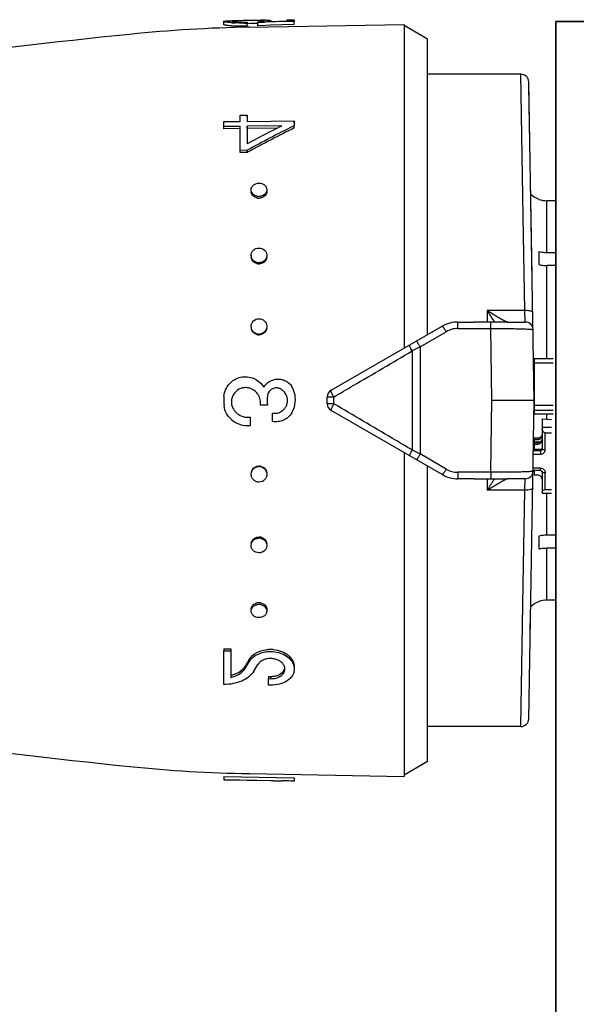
# Model space of a CAD drawing. Header units: millimetres. Extents: x -727 to 69715, y -15705 to 98123.
# Tile 183 of 256: x 40209 to 40244, y -12278 to -12215. Entities that reach past the tile are written whole.
import ezdxf

# ---------------------------------------------------------------- set-up
doc = ezdxf.new("R2010")
doc.units = ezdxf.units.MM
doc.layers.add('UT_ZAŘÍZENÍ - OT', color=3, linetype='Continuous', lineweight=35)

msp = doc.modelspace()

# ---------------------------------------------------------------- linework, layer by layer
at = {"color": 0, "linetype": 'Continuous'}
for p, q in [((40221.632, -12215.056), (40221.629, -12214.856)), ((40222.265, -12214.81), (40222.28, -12214.809)), ((40222.28, -12214.809), (40222.292, -12214.809)), ((40222.281, -12214.869), (40222.281, -12214.823)), ((40223.195, -12214.796), (40223.073, -12214.798)), ((40223.119, -12214.895), (40223.119, -12214.958)), ((40223.122, -12215.157), (40223.119, -12214.958)), ((40223.195, -12214.996), (40223.12, -12214.997)), ((40223.264, -12215.22), (40233.132, -12215.047)), ((40223.806, -12214.99), (40223.775, -12214.99)), ((40223.804, -12214.929), (40223.804, -12214.876)), ((40224.234, -12214.913), (40223.804, -12214.929)), ((40223.808, -12215.128), (40223.804, -12214.929)), ((40224.324, -12215.109), (40223.808, -12215.128)), ((40224.028, -12214.856), (40224.027, -12214.792)), ((40224.321, -12214.91), (40224.234, -12214.913)), ((40224.316, -12214.861), (40224.619, -12214.852)), ((40225.612, -12214.865), (40224.321, -12214.91)), ((40224.583, -12215.1), (40224.324, -12215.109)), ((40224.466, -12214.857), (40224.465, -12214.842)), ((40226.132, -12215.046), (40224.583, -12215.1)), ((40224.619, -12214.852), (40225.678, -12214.818)), ((40224.628, -12214.798), (40224.629, -12214.851)), ((40225.68, -12214.862), (40225.612, -12214.865)), ((40225.678, -12214.75), (40226.128, -12214.742)), ((40225.678, -12214.818), (40225.678, -12214.75)), ((40226.128, -12214.847), (40225.68, -12214.862)), ((40226.128, -12214.742), (40226.128, -12214.847)), ((40226.132, -12215.046), (40226.128, -12214.847)), ((40233.132, -12215.047), (40233.132, -12235.692)), ((40234.632, -12215.987), (40233.132, -12215.121)), ((40234.632, -12234.826), (40234.632, -12215.987)), ((40240.578, -12218.221), (40234.632, -12218.221)), ((40240.732, -12227.286), (40240.578, -12218.221)), ((40241.432, -12239.021), (40241.078, -12218.713)), ((40241.294, -12231.087), (40241.082, -12218.962)), ((40221.629, -12221.245), (40222.679, -12221.232)), ((40221.629, -12221.556), (40221.629, -12221.245)), ((40222.679, -12220.826), (40223.129, -12220.821)), ((40222.679, -12221.232), (40222.679, -12220.826)), ((40223.129, -12220.821), (40223.129, -12221.226)), ((40223.132, -12220.971), (40223.129, -12220.821)), ((40223.129, -12221.226), (40226.128, -12221.187)), ((40226.128, -12221.187), (40226.128, -12221.499)), ((40226.132, -12221.334), (40226.128, -12221.187)), ((40222.679, -12221.543), (40221.629, -12221.556)), ((40221.632, -12221.7), (40221.629, -12221.556)), ((40222.682, -12221.687), (40221.632, -12221.7)), ((40222.679, -12223.075), (40222.679, -12221.543)), ((40225.343, -12221.509), (40223.129, -12221.537)), ((40223.129, -12221.537), (40223.129, -12222.656)), ((40223.132, -12221.682), (40223.129, -12221.537)), ((40225.05, -12221.657), (40223.132, -12221.682)), ((40223.132, -12221.682), (40223.132, -12222.539)), ((40225.288, -12221.537), (40225.343, -12221.509)), ((40226.128, -12221.499), (40226.073, -12221.527)), ((40226.132, -12221.643), (40226.128, -12221.499)), ((40223.129, -12223.07), (40222.679, -12223.075)), ((40222.682, -12223.206), (40222.679, -12223.075)), ((40223.132, -12223.201), (40222.682, -12223.206)), ((40223.132, -12223.201), (40223.129, -12223.07)), ((40223.184, -12223.173), (40223.132, -12223.201)), ((40241.732, -12226.185), (40241.732, -12226.198)), ((40242.232, -12229.608), (40242.232, -12226.284)), ((40242.803, -12226.284), (40242.232, -12226.284)), ((40240.835, -12233.296), (40240.732, -12227.286)), ((40241.732, -12229.547), (40241.732, -12230.361)), ((40242.85, -12229.608), (40242.232, -12229.608)), ((40242.232, -12236.347), (40242.232, -12230.421)), ((40242.857, -12230.421), (40242.232, -12230.421)), ((40238.432, -12233.296), (40238.432, -12234.03)), ((40240.835, -12233.296), (40238.432, -12233.296)), ((40240.854, -12234.021), (40240.835, -12233.296)), ((40228.482, -12238.377), (40235.562, -12234.289)), ((40236.562, -12234.436), (40236.562, -12234.021)), ((40236.562, -12234.021), (40237.589, -12234.021)), ((40236.562, -12234.436), (40238.66, -12234.436)), ((40238.66, -12234.436), (40238.66, -12234.029)), ((40238.732, -12239.021), (40238.66, -12234.436)), ((40239.696, -12234.021), (40240.854, -12234.021)), ((40234.166, -12235.609), (40235.812, -12234.641)), ((40233.645, -12235.866), (40233.645, -12242.177)), ((40234.166, -12235.609), (40234.166, -12242.433)), ((40241.432, -12236.347), (40241.432, -12239.869)), ((40241.432, -12236.347), (40242.632, -12236.347)), ((40241.432, -12236.631), (40242.632, -12236.631)), ((40228.232, -12239.233), (40228.232, -12238.81)), ((40228.646, -12239.237), (40228.646, -12238.806)), ((40238.66, -12243.606), (40238.732, -12239.021)), ((40241.432, -12239.021), (40238.732, -12239.021)), ((40241.078, -12259.33), (40241.432, -12239.021)), ((40224.418, -12239.324), (40223.969, -12239.324)), ((40241.432, -12239.327), (40242.632, -12239.327)), ((40241.432, -12239.642), (40242.632, -12239.642)), ((40223.309, -12240.093), (40223.309, -12240.627)), ((40224.738, -12240.365), (40224.738, -12239.83)), ((40235.562, -12243.753), (40228.482, -12239.666)), ((40241.432, -12239.869), (40242.632, -12239.869)), ((40241.932, -12240.196), (40241.932, -12242.119)), ((40241.932, -12240.196), (40242.532, -12240.229)), ((40242.232, -12240.212), (40242.232, -12239.869)), ((40241.932, -12240.727), (40242.532, -12240.727)), ((40241.387, -12241.636), (40241.392, -12241.313)), ((40241.432, -12241.425), (40241.432, -12241.67)), ((40241.632, -12241.425), (40241.432, -12241.425)), ((40241.432, -12241.523), (40241.632, -12241.523)), ((40241.632, -12241.425), (40241.632, -12241.523)), ((40242.132, -12242.158), (40242.132, -12241.079)), ((40242.132, -12241.079), (40242.532, -12241.079)), ((40241.432, -12242.061), (40241.379, -12242.061)), ((40241.432, -12241.865), (40241.383, -12241.865)), ((40241.386, -12241.67), (40241.796, -12241.67)), ((40241.434, -12241.639), (40241.387, -12241.636)), ((40241.432, -12241.718), (40241.432, -12242.159)), ((40241.632, -12241.718), (40241.432, -12241.718)), ((40241.432, -12241.815), (40241.632, -12241.815)), ((40241.832, -12242.159), (40241.432, -12242.159)), ((40241.632, -12241.718), (40241.632, -12241.815)), ((40241.832, -12242.159), (40241.832, -12242.452)), ((40233.132, -12242.35), (40233.132, -12262.995)), ((40235.812, -12243.402), (40234.166, -12242.433)), ((40241.372, -12242.452), (40241.832, -12242.452)), ((40241.377, -12242.217), (40241.832, -12242.217)), ((40234.632, -12262.055), (40234.632, -12243.216)), ((40241.832, -12243.335), (40241.357, -12243.335)), ((40241.832, -12243.496), (40241.832, -12243.335)), ((40236.562, -12243.606), (40236.562, -12244.021)), ((40238.66, -12243.606), (40236.562, -12243.606)), ((40237.589, -12244.021), (40236.562, -12244.021)), ((40238.432, -12244.013), (40238.432, -12244.746)), ((40238.66, -12243.606), (40238.66, -12244.014)), ((40240.854, -12244.021), (40239.696, -12244.021)), ((40240.835, -12244.746), (40240.854, -12244.021)), ((40241.832, -12243.496), (40241.354, -12243.496)), ((40241.432, -12243.496), (40241.432, -12243.777)), ((40241.432, -12243.777), (40241.632, -12243.777)), ((40241.932, -12243.59), (40241.932, -12244.944)), ((40242.132, -12244.708), (40242.132, -12243.629)), ((40240.835, -12244.746), (40238.432, -12244.746)), ((40240.732, -12250.757), (40240.835, -12244.746)), ((40241.932, -12244.944), (40242.532, -12244.944)), ((40242.132, -12244.708), (40242.532, -12244.708)), ((40242.232, -12247.621), (40242.232, -12244.944)), ((40241.732, -12247.682), (40241.732, -12248.495)), ((40242.857, -12247.621), (40242.232, -12247.621)), ((40242.232, -12251.758), (40242.232, -12248.434)), ((40242.85, -12248.434), (40242.232, -12248.434)), ((40240.578, -12259.821), (40240.732, -12250.757)), ((40241.732, -12251.844), (40241.732, -12251.857)), ((40242.803, -12251.758), (40242.232, -12251.758)), ((40241.177, -12253.636), (40241.192, -12252.774)), ((40221.632, -12254.862), (40221.629, -12254.994)), ((40221.629, -12257.136), (40221.629, -12254.994)), ((40221.629, -12254.994), (40222.079, -12254.999)), ((40221.632, -12254.862), (40222.082, -12254.867)), ((40222.082, -12254.867), (40222.079, -12254.999)), ((40222.079, -12254.999), (40222.079, -12256.687)), ((40222.999, -12255.974), (40222.996, -12256.115)), ((40223.109, -12255.927), (40223.137, -12255.879)), ((40223.226, -12255.599), (40223.254, -12255.551)), ((40223.254, -12255.551), (40223.251, -12255.689)), ((40224.482, -12256.619), (40224.478, -12256.765)), ((40224.478, -12257.173), (40224.478, -12256.765)), ((40224.478, -12256.765), (40224.628, -12256.767)), ((40224.628, -12257.175), (40224.478, -12257.173)), ((40224.482, -12256.619), (40224.632, -12256.621)), ((40224.632, -12256.621), (40224.628, -12256.767)), ((40240.578, -12259.821), (40234.632, -12259.821)), ((40234.632, -12262.055), (40233.132, -12262.921)), ((40223.264, -12262.823), (40233.132, -12262.995)), ((40221.632, -12263.007), (40221.629, -12263.207)), ((40221.629, -12263.219), (40221.629, -12263.207)), ((40221.629, -12263.207), (40226.128, -12263.285)), ((40224.778, -12263.274), (40221.629, -12263.219)), ((40221.632, -12263.007), (40226.132, -12263.086)), ((40224.778, -12263.277), (40224.778, -12263.274)), ((40224.778, -12263.277), (40225.341, -12263.287)), ((40226.132, -12263.086), (40226.128, -12263.285)), ((40226.132, -12263.096), (40226.128, -12263.296)), ((40226.128, -12263.285), (40226.128, -12263.296))]:
    msp.add_line(p, q, dxfattribs=at)
for centre, radius, start, end in [((40222.747, -12206.38), 8.577, 265.82558, 266.62577), ((40222.748, -12206.529), 8.626, 265.85586, 266.65073), ((40222.897, -12250.544), 35.74, 91.01238, 91.21551), ((40222.82, -12205.126), 9.833, 266.63176, 267.39596), ((40222.821, -12205.258), 9.899, 266.65673, 267.41559), ((40222.425, -12216.605), 1.789, 94.25337, 94.6326), ((40222.481, -12217.374), 2.559, 93.45872, 94.22835), ((40222.902, -12202.416), 12.544, 270.2757, 270.99142), ((40222.945, -12204.867), 10.03, 270.37671, 270.99382), ((40223.356, -12208.468), 6.424, 274.00652, 274.76218), ((40223.442, -12209.51), 5.379, 274.77014, 275.5791), ((40223.878, -12220.07), 5.28, 88.37447, 89.19799), ((40224.738, -12256.899), 42.126, 90.84632, 91.00332), ((40224.453, -12237.798), 23.023, 90.56986, 90.83886), ((40224.353, -12228.002), 13.227, 90.13111, 90.55891), ((40266.72, -12713.061), 500, 95.86353, 99.2151), ((40224.835, -12305.206), 90, 91, 95.86353), ((40240.578, -12218.721), 0.5, 1.00273, 90.00005), ((40273.417, -12315.461), 105.191, 116.74897, 118.55954), ((40272.962, -12316.125), 105.923, 116.89327, 118.06457), ((40273.153, -12315.838), 105.279, 116.52799, 118.3353), ((40270.049, -12310.437), 99.533, 116.72558, 116.87901), ((40223.722, -12225.701), 0.34, 181.83857, 189.22993), ((40224.052, -12225.692), 0.33, 0.0012, 1.80344), ((40223.875, -12225.431), 0.578, 257.40046, 263.77919), ((40223.878, -12225.534), 0.583, 257.43846, 263.79562), ((40223.873, -12225.442), 0.567, 263.76903, 270.51539), ((40223.877, -12225.545), 0.572, 263.78497, 270.51556), ((40223.872, -12225.432), 0.577, 270.61415, 283.65474), ((40223.876, -12225.534), 0.582, 270.61233, 283.61615), ((40242.232, -12224.771), 1.5, 226.64917, 250.52878), ((40242.234, -12224.775), 1.509, 250.58004, 269.92942), ((40223.793, -12229.772), 0.415, 180.00363, 182.62681), ((40223.877, -12229.708), 0.529, 255.90699, 262.90203), ((40223.965, -12229.841), 0.417, 351.68515, 359.95596), ((40223.881, -12229.776), 0.533, 255.94846, 262.92018), ((40223.876, -12229.722), 0.515, 262.89641, 270.33517), ((40223.879, -12229.791), 0.519, 262.91395, 270.33539), ((40259.215, -12220.774), 24.264, 211.06983, 212.81472), ((40255.258, -12223.319), 19.559, 212.83138, 213.19135), ((40223.85, -12234.306), 0.471, 180.01487, 185.18459), ((40236.562, -12236.021), 2, 90, 120), ((40236.563, -12235.915), 1.479, 90.0293, 120.51258), ((40240.854, -12234.521), 0.5, 0.9973, 89.99995), ((40223.88, -12234.296), 0.505, 254.94557, 262.29746), ((40223.883, -12234.327), 0.509, 254.989, 262.3166), ((40223.877, -12234.313), 0.488, 262.29512, 270.14263), ((40223.881, -12234.344), 0.492, 262.31359, 270.14288), ((40341.728, -12454.982), 244.324, 116.11937, 116.25551), ((40241.333, -12237.177), 0.0994, 313.59217, 359.98031), ((40241.332, -12237.165), 0.301, 284.00989, 289.44256), ((40223.025, -12239.084), 0.878, 79.26214, 86.10486), ((40223.015, -12239.133), 0.927, 73.07928, 79.21627), ((40224.987, -12238.799), 0.576, 71.25318, 78.39725), ((40224.99, -12238.792), 0.569, 63.84048, 71.25521), ((40224.865, -12239.028), 0.836, 39.13046, 49.82845), ((40225.068, -12238.722), 1.078, 27.84061, 34.02965), ((40225.073, -12238.72), 1.073, 21.6663, 27.84286), ((40225.09, -12238.713), 1.054, 15.21143, 21.66816), ((40228.732, -12238.81), 0.5, 120, 180), ((40224.29, -12239.021), 2.661, 174.20363, 187.38301), ((40223.011, -12239.171), 0.963, 41.07571, 50.01192), ((40223.006, -12239.175), 0.97, 32.46127, 41.04427), ((40226.715, -12239.021), 2.316, 172.81682, 187.51949), ((40224.871, -12239.023), 0.828, 29.69129, 39.12926), ((40224.178, -12238.96), 1.999, 11.83461, 15.19202), ((40241.333, -12238.793), 0.3, 70.55401, 72.35353), ((40223.019, -12239.127), 0.893, 214.11402, 220.95302), ((40224.868, -12239.02), 0.831, 307.97112, 320.9467), ((40224.86, -12239.013), 0.841, 320.92395, 328.11089), ((40224.924, -12239.166), 1.23, 330.55262, 339.45926), ((40224.97, -12239.184), 1.181, 339.47291, 345.3977), ((40228.732, -12239.233), 0.5, 180, 240), ((40223.191, -12238.987), 1.644, 229.79423, 274.1007), ((40223.19, -12238.979), 1.119, 220.98571, 227.22441), ((40223.191, -12238.995), 1.104, 269.87405, 276.1358), ((40224.881, -12239.058), 0.785, 259.56156, 266.77563), ((40224.909, -12239.159), 1.247, 328.36326, 330.5708), ((40241.642, -12241.228), 0.29, 325.94596, 359.95559), ((40341.728, -12023.06), 244.324, 243.74449, 243.88063), ((40223.877, -12243.73), 0.489, 81.95126, 89.79291), ((40223.88, -12243.699), 0.493, 81.96974, 89.79318), ((40223.874, -12243.748), 0.507, 74.61727, 81.95392), ((40223.878, -12243.717), 0.51, 74.66061, 81.97306), ((40236.563, -12242.128), 1.479, 239.48743, 269.97069), ((40223.898, -12243.739), 0.481, 352.20997, 354.91531), ((40236.562, -12242.021), 2, 240, 270), ((40255.601, -12254.946), 19.968, 146.8123, 147.16491), ((40240.854, -12243.521), 0.5, 270, 359), ((40241.844, -12243.59), 0.0882, 0.03691, 8.66078), ((40259.137, -12257.219), 24.171, 147.18194, 148.9335), ((40223.875, -12248.321), 0.516, 82.18024, 89.60747), ((40223.878, -12248.253), 0.52, 82.19776, 89.60771), ((40223.873, -12248.338), 0.533, 75.22208, 82.18643), ((40223.876, -12248.27), 0.537, 75.26335, 82.20456), ((40223.874, -12252.607), 0.574, 89.52764, 102.6205), ((40223.877, -12252.505), 0.579, 90.47615, 102.57666), ((40223.877, -12252.489), 0.563, 89.46365, 90.42767), ((40223.873, -12252.602), 0.569, 82.70603, 89.43816), ((40223.876, -12252.5), 0.574, 82.72194, 89.43835), ((40223.871, -12252.617), 0.584, 76.3765, 82.71678), ((40223.875, -12252.514), 0.588, 76.41423, 82.73319), ((40242.232, -12253.271), 1.5, 109.47122, 133.35083), ((40242.234, -12253.268), 1.509, 90.07058, 109.41996), ((40223.722, -12252.341), 0.34, 170.77007, 178.16143), ((40224.052, -12252.351), 0.33, 358.19656, 359.9988), ((40224.61, -12256.845), 1.949, 89.34777, 93.68224), ((40224.609, -12256.877), 1.981, 84.74512, 89.3338), ((40222.209, -12255.489), 0.927, 321.71489, 328.50896), ((40184.579, -12232.833), 44.921, 328.78337, 329.0635), ((40185.057, -12232.787), 44.466, 328.57088, 328.85214), ((40183.705, -12231.97), 46.046, 328.85211, 329.1259), ((40182.856, -12231.802), 46.929, 329.13232, 329.40315), ((40224.119, -12256.203), 1.009, 142.68913, 149.33475), ((40224.214, -12256.276), 1.129, 136.6726, 142.69573), ((40185.324, -12232.906), 44.808, 328.5423, 329.17295), ((40222.13, -12255.427), 1.027, 315.49883, 321.71461), ((40225.07, -12256.146), 0.458, 358.60453, 6.96692), ((40221.694, -12254.817), 1.908, 281.62893, 285.76186), ((40266.72, -11764.982), 500, 260.77609, 264.13647), ((40240.578, -12259.321), 0.5, 270, 359), ((40224.835, -12172.837), 90, 264.13647, 269)]:
    msp.add_arc(centre, radius, start, end, dxfattribs=at)
at = {"color": 0, "linetype": 'Continuous', "extrusion": (0, 0, -1)}
for centre, major_axis, ratio, start_param, end_param in [((40242.132, -12240.844), (0, -0.235), 0.85043, 0, 1.570796), ((40242.132, -12244.865), (0.2, 0), 0.785695, 3.141593, 4.712389)]:
    msp.add_ellipse(centre, major_axis=major_axis, ratio=ratio, start_param=start_param, end_param=end_param, dxfattribs=at)
at = {"color": 0, "linetype": 'Continuous'}
for points, knots in [([(40221.629, -12214.856), (40221.629, -12214.853), (40221.636, -12214.847), (40221.644, -12214.844), (40221.649, -12214.843)], [0, 0, 0, 0, 0.34526, 1, 1, 1, 1]), ([(40222.123, -12214.934), (40222.053, -12214.929), (40221.955, -12214.92), (40221.834, -12214.906), (40221.763, -12214.896), (40221.707, -12214.886), (40221.666, -12214.876), (40221.642, -12214.869), (40221.629, -12214.86), (40221.629, -12214.856)], [0, 0, 0, 0, 0.415889, 0.585993, 0.728367, 0.841268, 0.923827, 0.975949, 1, 1, 1, 1]), ([(40222.125, -12215.133), (40222.055, -12215.128), (40221.957, -12215.119), (40221.836, -12215.105), (40221.766, -12215.095), (40221.71, -12215.086), (40221.669, -12215.076), (40221.646, -12215.068), (40221.632, -12215.06), (40221.632, -12215.056)], [0, 0, 0, 0, 0.416026, 0.586157, 0.728535, 0.841423, 0.923955, 0.976034, 1, 1, 1, 1]), ([(40221.649, -12214.843), (40221.653, -12214.842), (40221.672, -12214.836), (40221.693, -12214.833), (40221.709, -12214.831)], [0, 0, 0, 0, 0.194984, 1, 1, 1, 1]), ([(40221.709, -12214.831), (40221.765, -12214.824), (40221.908, -12214.818), (40222.052, -12214.814), (40222.139, -12214.812)], [0, 0, 0, 0, 0.393124, 1, 1, 1, 1]), ([(40222.172, -12214.842), (40222.171, -12214.842), (40222.171, -12214.843), (40222.171, -12214.843), (40222.171, -12214.844)], [0, 0, 0, 0, 0.519614, 1, 1, 1, 1]), ([(40222.171, -12214.844), (40222.171, -12214.846), (40222.176, -12214.849), (40222.193, -12214.855), (40222.231, -12214.863), (40222.292, -12214.871), (40222.342, -12214.875), (40222.37, -12214.878)], [0, 0, 0, 0, 0.026104, 0.078509, 0.271488, 0.580502, 1, 1, 1, 1]), ([(40222.281, -12214.823), (40222.266, -12214.824), (40222.24, -12214.826), (40222.206, -12214.831), (40222.185, -12214.835), (40222.174, -12214.839), (40222.172, -12214.842)], [0, 0, 0, 0, 0.402142, 0.703286, 0.901798, 1, 1, 1, 1]), ([(40223.073, -12214.798), (40222.933, -12214.8), (40222.684, -12214.806), (40222.436, -12214.813), (40222.327, -12214.82)], [0, 0, 0, 0, 0.5608, 1, 1, 1, 1]), ([(40222.37, -12214.878), (40222.413, -12214.881), (40222.626, -12214.895), (40222.84, -12214.898), (40223.011, -12214.897)], [0, 0, 0, 0, 0.202928, 1, 1, 1, 1]), ([(40222.962, -12214.96), (40222.911, -12214.96), (40222.714, -12214.96), (40222.518, -12214.955), (40222.373, -12214.949)], [0, 0, 0, 0, 0.261385, 1, 1, 1, 1]), ([(40223.122, -12215.157), (40223.057, -12215.158), (40222.808, -12215.16), (40222.559, -12215.156), (40222.375, -12215.147)], [0, 0, 0, 0, 0.261104, 1, 1, 1, 1]), ([(40223.773, -12214.79), (40223.729, -12214.79), (40223.536, -12214.791), (40223.343, -12214.793), (40223.195, -12214.796)], [0, 0, 0, 0, 0.228486, 1, 1, 1, 1]), ([(40223.775, -12214.99), (40223.731, -12214.99), (40223.538, -12214.991), (40223.344, -12214.993), (40223.195, -12214.996)], [0, 0, 0, 0, 0.228577, 1, 1, 1, 1]), ([(40223.952, -12214.791), (40223.938, -12214.79), (40223.878, -12214.79), (40223.819, -12214.79), (40223.773, -12214.79)], [0, 0, 0, 0, 0.229978, 1, 1, 1, 1]), ([(40223.964, -12214.863), (40224.002, -12214.859), (40224.068, -12214.852), (40224.144, -12214.841), (40224.189, -12214.832), (40224.211, -12214.826), (40224.224, -12214.822), (40224.231, -12214.816), (40224.231, -12214.814)], [0, 0, 0, 0, 0.416564, 0.727805, 0.840468, 0.923103, 0.975235, 1, 1, 1, 1]), ([(40224.138, -12214.797), (40224.13, -12214.796), (40224.093, -12214.794), (40224.056, -12214.793), (40224.027, -12214.792)], [0, 0, 0, 0, 0.216654, 1, 1, 1, 1]), ([(40224.207, -12214.804), (40224.203, -12214.803), (40224.18, -12214.8), (40224.157, -12214.798), (40224.138, -12214.797)], [0, 0, 0, 0, 0.191517, 1, 1, 1, 1]), ([(40224.231, -12214.814), (40224.231, -12214.811), (40224.221, -12214.806), (40224.213, -12214.805), (40224.207, -12214.804)], [0, 0, 0, 0, 0.306489, 1, 1, 1, 1]), ([(40224.465, -12214.842), (40224.454, -12214.843), (40224.405, -12214.851), (40224.355, -12214.857), (40224.316, -12214.861)], [0, 0, 0, 0, 0.219199, 1, 1, 1, 1]), ([(40224.323, -12214.776), (40224.337, -12214.776), (40224.389, -12214.776), (40224.441, -12214.776), (40224.479, -12214.777)], [0, 0, 0, 0, 0.28218, 1, 1, 1, 1]), ([(40224.628, -12214.798), (40224.628, -12214.803), (40224.61, -12214.811), (40224.582, -12214.82), (40224.529, -12214.831), (40224.489, -12214.838), (40224.465, -12214.842)], [0, 0, 0, 0, 0.080473, 0.272652, 0.58028, 1, 1, 1, 1]), ([(40224.479, -12214.777), (40224.489, -12214.778), (40224.522, -12214.779), (40224.556, -12214.781), (40224.578, -12214.784)], [0, 0, 0, 0, 0.312325, 1, 1, 1, 1]), ([(40224.578, -12214.784), (40224.591, -12214.785), (40224.607, -12214.787), (40224.624, -12214.792), (40224.628, -12214.796), (40224.628, -12214.798)], [0, 0, 0, 0, 0.708486, 0.898996, 1, 1, 1, 1]), ([(40223.379, -12225.601), (40223.377, -12225.545), (40223.403, -12225.429), (40223.516, -12225.285), (40223.684, -12225.192), (40223.813, -12225.169), (40223.879, -12225.168)], [0, 0, 0, 0, 0.229393, 0.470966, 0.729703, 1, 1, 1, 1]), ([(40223.879, -12225.168), (40223.942, -12225.168), (40224.067, -12225.187), (40224.232, -12225.271), (40224.346, -12225.405), (40224.377, -12225.516), (40224.378, -12225.57)], [0, 0, 0, 0, 0.270385, 0.528616, 0.769944, 1, 1, 1, 1]), ([(40223.483, -12225.847), (40223.452, -12225.813), (40223.401, -12225.736), (40223.38, -12225.646), (40223.379, -12225.601)], [0, 0, 0, 0, 0.509651, 1, 1, 1, 1]), ([(40223.751, -12226.103), (40223.661, -12226.082), (40223.493, -12226.003), (40223.4, -12225.838), (40223.386, -12225.755)], [0, 0, 0, 0, 0.524629, 1, 1, 1, 1]), ([(40224.382, -12225.692), (40224.382, -12225.784), (40224.296, -12225.981), (40224.112, -12226.076), (40224.013, -12226.1)], [0, 0, 0, 0, 0.47302, 1, 1, 1, 1]), ([(40224.378, -12225.57), (40224.38, -12225.618), (40224.361, -12225.717), (40224.308, -12225.802), (40224.274, -12225.84)], [0, 0, 0, 0, 0.488775, 1, 1, 1, 1]), ([(40223.748, -12225.995), (40223.722, -12225.989), (40223.624, -12225.96), (40223.533, -12225.903), (40223.483, -12225.847)], [0, 0, 0, 0, 0.260211, 1, 1, 1, 1]), ([(40224.274, -12225.84), (40224.258, -12225.858), (40224.183, -12225.929), (40224.085, -12225.974), (40224.009, -12225.993)], [0, 0, 0, 0, 0.24218, 1, 1, 1, 1]), ([(40223.379, -12229.772), (40223.379, -12229.711), (40223.406, -12229.587), (40223.518, -12229.431), (40223.684, -12229.329), (40223.814, -12229.304), (40223.879, -12229.304)], [0, 0, 0, 0, 0.241806, 0.488407, 0.741812, 1, 1, 1, 1]), ([(40223.879, -12229.304), (40224.001, -12229.303), (40224.195, -12229.37), (40224.344, -12229.568), (40224.375, -12229.687), (40224.378, -12229.746)], [0, 0, 0, 0, 0.507384, 0.755665, 1, 1, 1, 1]), ([(40242.232, -12229.608), (40242.19, -12229.608), (40242.022, -12229.603), (40241.854, -12229.578), (40241.732, -12229.547)], [0, 0, 0, 0, 0.252472, 1, 1, 1, 1]), ([(40223.446, -12230.005), (40223.436, -12229.989), (40223.401, -12229.922), (40223.382, -12229.847), (40223.379, -12229.791)], [0, 0, 0, 0, 0.253103, 1, 1, 1, 1]), ([(40223.751, -12230.294), (40223.66, -12230.271), (40223.487, -12230.176), (40223.4, -12229.998), (40223.386, -12229.908)], [0, 0, 0, 0, 0.510101, 1, 1, 1, 1]), ([(40223.748, -12230.221), (40223.686, -12230.206), (40223.568, -12230.153), (40223.479, -12230.058), (40223.446, -12230.005)], [0, 0, 0, 0, 0.506643, 1, 1, 1, 1]), ([(40224.34, -12229.944), (40224.31, -12230.011), (40224.218, -12230.133), (40224.081, -12230.201), (40224.009, -12230.22)], [0, 0, 0, 0, 0.492845, 1, 1, 1, 1]), ([(40224.378, -12229.901), (40224.364, -12229.992), (40224.277, -12230.171), (40224.105, -12230.268), (40224.013, -12230.292)], [0, 0, 0, 0, 0.489899, 1, 1, 1, 1]), ([(40224.378, -12229.746), (40224.38, -12229.797), (40224.371, -12229.865), (40224.347, -12229.929), (40224.34, -12229.944)], [0, 0, 0, 0, 0.747031, 1, 1, 1, 1]), ([(40241.732, -12230.361), (40241.773, -12230.371), (40241.937, -12230.406), (40242.106, -12230.421), (40242.232, -12230.421)], [0, 0, 0, 0, 0.247091, 1, 1, 1, 1]), ([(40239.553, -12233.957), (40239.47, -12233.917), (40239.293, -12233.824), (40238.916, -12233.608), (40238.627, -12233.426), (40238.432, -12233.296)], [0, 0, 0, 0, 0.213248, 0.460801, 1, 1, 1, 1]), ([(40241.335, -12233.425), (40241.335, -12233.416), (40241.325, -12233.393), (40241.292, -12233.37), (40241.246, -12233.348), (40241.156, -12233.32), (40241.017, -12233.3), (40240.898, -12233.295), (40240.835, -12233.296)], [0, 0, 0, 0, 0.054454, 0.124226, 0.220024, 0.341181, 0.645763, 1, 1, 1, 1]), ([(40223.379, -12234.306), (40223.379, -12234.18), (40223.487, -12233.916), (40223.751, -12233.811), (40223.879, -12233.81)], [0, 0, 0, 0, 0.49811, 1, 1, 1, 1]), ([(40223.879, -12233.81), (40223.999, -12233.81), (40224.25, -12233.902), (40224.366, -12234.142), (40224.377, -12234.261)], [0, 0, 0, 0, 0.501804, 1, 1, 1, 1]), ([(40239.632, -12233.993), (40239.625, -12233.99), (40239.599, -12233.979), (40239.573, -12233.967), (40239.553, -12233.957)], [0, 0, 0, 0, 0.229765, 1, 1, 1, 1]), ([(40239.663, -12234.005), (40239.66, -12234.004), (40239.65, -12234), (40239.639, -12233.996), (40239.632, -12233.993)], [0, 0, 0, 0, 0.235586, 1, 1, 1, 1]), ([(40223.751, -12234.819), (40223.669, -12234.796), (40223.512, -12234.71), (40223.422, -12234.554), (40223.4, -12234.472)], [0, 0, 0, 0, 0.50198, 1, 1, 1, 1]), ([(40223.748, -12234.784), (40223.676, -12234.764), (40223.537, -12234.693), (40223.446, -12234.565), (40223.417, -12234.496)], [0, 0, 0, 0, 0.50114, 1, 1, 1, 1]), ([(40224.361, -12234.432), (40224.338, -12234.514), (40224.249, -12234.672), (40224.092, -12234.76), (40224.009, -12234.783)], [0, 0, 0, 0, 0.49918, 1, 1, 1, 1]), ([(40224.378, -12234.406), (40224.365, -12234.5), (40224.281, -12234.687), (40224.106, -12234.792), (40224.013, -12234.818)], [0, 0, 0, 0, 0.498032, 1, 1, 1, 1]), ([(40235.812, -12234.641), (40235.792, -12234.621), (40235.76, -12234.573), (40235.727, -12234.499), (40235.688, -12234.436), (40235.649, -12234.385), (40235.618, -12234.344), (40235.594, -12234.312), (40235.578, -12234.296), (40235.566, -12234.287), (40235.562, -12234.289)], [0, 0, 0, 0, 0.198142, 0.388892, 0.560134, 0.707991, 0.828678, 0.918542, 0.975091, 1, 1, 1, 1]), ([(40238.66, -12234.029), (40238.48, -12234.031), (40238.124, -12234.03), (40237.767, -12234.021), (40237.589, -12234.021)], [0, 0, 0, 0, 0.502804, 1, 1, 1, 1]), ([(40239.696, -12234.021), (40239.616, -12234.021), (40239.271, -12234.022), (40238.925, -12234.026), (40238.66, -12234.029)], [0, 0, 0, 0, 0.230893, 1, 1, 1, 1]), ([(40238.66, -12234.436), (40238.836, -12234.436), (40239.181, -12234.435), (40239.682, -12234.438), (40240.142, -12234.444), (40240.493, -12234.451), (40240.74, -12234.459), (40240.896, -12234.465), (40241.031, -12234.471), (40241.143, -12234.478), (40241.231, -12234.486), (40241.294, -12234.493), (40241.332, -12234.501), (40241.349, -12234.506), (40241.354, -12234.511), (40241.354, -12234.513)], [0, 0, 0, 0, 0.195605, 0.383531, 0.55643, 0.707585, 0.773165, 0.831259, 0.881323, 0.92293, 0.955723, 0.979458, 0.994025, 0.997954, 1, 1, 1, 1]), ([(40239.722, -12234.021), (40239.714, -12234.021), (40239.694, -12234.016), (40239.674, -12234.01), (40239.663, -12234.005)], [0, 0, 0, 0, 0.393757, 1, 1, 1, 1]), ([(40234.166, -12235.609), (40234.137, -12235.559), (40234.094, -12235.488), (40234.037, -12235.398), (40234.001, -12235.343), (40233.97, -12235.298), (40233.946, -12235.266), (40233.93, -12235.248), (40233.921, -12235.24), (40233.917, -12235.239), (40233.916, -12235.24)], [0, 0, 0, 0, 0.387648, 0.559336, 0.708365, 0.829964, 0.920373, 0.976704, 0.992026, 1, 1, 1, 1]), ([(40228.646, -12238.806), (40229.061, -12238.561), (40230.727, -12237.581), (40232.394, -12236.601), (40233.645, -12235.866)], [0, 0, 0, 0, 0.249365, 1, 1, 1, 1]), ([(40233.645, -12235.866), (40233.619, -12235.819), (40233.583, -12235.75), (40233.54, -12235.663), (40233.515, -12235.608), (40233.496, -12235.563), (40233.484, -12235.528), (40233.478, -12235.506), (40233.479, -12235.492), (40233.482, -12235.49)], [0, 0, 0, 0, 0.389691, 0.560136, 0.707341, 0.827183, 0.916538, 0.973346, 1, 1, 1, 1]), ([(40221.643, -12238.752), (40221.657, -12238.61), (40221.732, -12238.328), (40222.038, -12237.84), (40222.689, -12237.449), (40223.446, -12237.523), (40223.93, -12237.836), (40224.116, -12238.06), (40224.188, -12238.183)], [0, 0, 0, 0, 0.125806, 0.251598, 0.500158, 0.748611, 0.874302, 1, 1, 1, 1]), ([(40224.188, -12238.183), (40224.276, -12238.031), (40224.532, -12237.768), (40224.971, -12237.639), (40225.323, -12237.671), (40225.574, -12237.762), (40225.795, -12237.911), (40225.912, -12238.046), (40225.961, -12238.119)], [0, 0, 0, 0, 0.249691, 0.498274, 0.623384, 0.748679, 0.874168, 1, 1, 1, 1]), ([(40223.085, -12238.208), (40223.001, -12238.203), (40222.831, -12238.215), (40222.514, -12238.331), (40222.259, -12238.581), (40222.137, -12238.897), (40222.11, -12239.152), (40222.157, -12239.405), (40222.233, -12239.558), (40222.28, -12239.628)], [0, 0, 0, 0, 0.124702, 0.249421, 0.497433, 0.62303, 0.748788, 0.874419, 1, 1, 1, 1]), ([(40225.103, -12238.235), (40225.027, -12238.219), (40224.864, -12238.22), (40224.643, -12238.319), (40224.479, -12238.498), (40224.427, -12238.653), (40224.417, -12238.732)], [0, 0, 0, 0, 0.248903, 0.498305, 0.748695, 1, 1, 1, 1]), ([(40228.646, -12238.806), (40228.617, -12238.754), (40228.566, -12238.659), (40228.509, -12238.531), (40228.479, -12238.442), (40228.473, -12238.396), (40228.478, -12238.38), (40228.482, -12238.377)], [0, 0, 0, 0, 0.377895, 0.69297, 0.905251, 0.965919, 1, 1, 1, 1]), ([(40223.969, -12239.324), (40223.985, -12239.209), (40223.975, -12238.972), (40223.886, -12238.752), (40223.824, -12238.654)], [0, 0, 0, 0, 0.500135, 1, 1, 1, 1]), ([(40225.574, -12239.457), (40225.613, -12239.395), (40225.674, -12239.258), (40225.707, -12239.037), (40225.682, -12238.815), (40225.627, -12238.676), (40225.591, -12238.613)], [0, 0, 0, 0, 0.249892, 0.499949, 0.75024, 1, 1, 1, 1]), ([(40226.134, -12238.55), (40226.151, -12238.627), (40226.197, -12238.936), (40226.172, -12239.256), (40226.113, -12239.482)], [0, 0, 0, 0, 0.250786, 1, 1, 1, 1]), ([(40228.646, -12238.806), (40228.618, -12238.806), (40228.563, -12238.806), (40228.485, -12238.806), (40228.414, -12238.807), (40228.353, -12238.807), (40228.309, -12238.808), (40228.28, -12238.808), (40228.264, -12238.808), (40228.251, -12238.809), (40228.241, -12238.809), (40228.236, -12238.81), (40228.232, -12238.809), (40228.232, -12238.81)], [0, 0, 0, 0, 0.203374, 0.394866, 0.56769, 0.716771, 0.837685, 0.88646, 0.926896, 0.958626, 0.981467, 0.99529, 1, 1, 1, 1]), ([(40222.13, -12240.243), (40222, -12240.133), (40221.782, -12239.862), (40221.673, -12239.532), (40221.651, -12239.363)], [0, 0, 0, 0, 0.49938, 1, 1, 1, 1]), ([(40228.646, -12239.237), (40228.618, -12239.237), (40228.563, -12239.236), (40228.485, -12239.236), (40228.414, -12239.236), (40228.353, -12239.235), (40228.309, -12239.235), (40228.28, -12239.234), (40228.264, -12239.234), (40228.251, -12239.234), (40228.241, -12239.234), (40228.236, -12239.232), (40228.232, -12239.233), (40228.232, -12239.233)], [0, 0, 0, 0, 0.203374, 0.394866, 0.56769, 0.716771, 0.837685, 0.88646, 0.926896, 0.958626, 0.981467, 0.99529, 1, 1, 1, 1]), ([(40228.646, -12239.237), (40228.617, -12239.288), (40228.566, -12239.384), (40228.509, -12239.512), (40228.479, -12239.6), (40228.473, -12239.647), (40228.478, -12239.663), (40228.482, -12239.666)], [0, 0, 0, 0, 0.377895, 0.69297, 0.905251, 0.965919, 1, 1, 1, 1]), ([(40233.645, -12242.177), (40233.227, -12241.931), (40231.561, -12240.952), (40229.894, -12239.972), (40228.646, -12239.237)], [0, 0, 0, 0, 0.250578, 1, 1, 1, 1]), ([(40222.43, -12239.8), (40222.531, -12239.894), (40222.771, -12240.046), (40223.05, -12240.099), (40223.188, -12240.099)], [0, 0, 0, 0, 0.500561, 1, 1, 1, 1]), ([(40225.971, -12239.813), (40225.908, -12239.914), (40225.753, -12240.1), (40225.448, -12240.297), (40225.098, -12240.393), (40224.856, -12240.387), (40224.738, -12240.365)], [0, 0, 0, 0, 0.249964, 0.499879, 0.749906, 1, 1, 1, 1]), ([(40224.837, -12239.842), (40224.933, -12239.848), (40225.128, -12239.824), (40225.303, -12239.734), (40225.379, -12239.675)], [0, 0, 0, 0, 0.50069, 1, 1, 1, 1]), ([(40241.932, -12241.131), (40241.932, -12241.169), (40241.917, -12241.247), (40241.85, -12241.345), (40241.75, -12241.41), (40241.671, -12241.425), (40241.632, -12241.425)], [0, 0, 0, 0, 0.247784, 0.496832, 0.747734, 1, 1, 1, 1]), ([(40241.632, -12241.523), (40241.681, -12241.523), (40241.78, -12241.499), (40241.856, -12241.431), (40241.883, -12241.391)], [0, 0, 0, 0, 0.501963, 1, 1, 1, 1]), ([(40241.932, -12241.424), (40241.932, -12241.462), (40241.917, -12241.54), (40241.85, -12241.637), (40241.75, -12241.703), (40241.671, -12241.718), (40241.632, -12241.718)], [0, 0, 0, 0, 0.247784, 0.496832, 0.747734, 1, 1, 1, 1]), ([(40241.632, -12241.815), (40241.671, -12241.815), (40241.75, -12241.8), (40241.85, -12241.735), (40241.917, -12241.637), (40241.932, -12241.56), (40241.932, -12241.521)], [0, 0, 0, 0, 0.252266, 0.503168, 0.752216, 1, 1, 1, 1]), ([(40241.832, -12242.159), (40241.844, -12242.159), (40241.868, -12242.154), (40241.899, -12242.136), (40241.922, -12242.108), (40241.93, -12242.085), (40241.931, -12242.074)], [0, 0, 0, 0, 0.251925, 0.502849, 0.751924, 1, 1, 1, 1]), ([(40241.832, -12242.217), (40241.845, -12242.217), (40241.872, -12242.212), (40241.905, -12242.19), (40241.927, -12242.158), (40241.932, -12242.132), (40241.932, -12242.119)], [0, 0, 0, 0, 0.252236, 0.503168, 0.752245, 1, 1, 1, 1]), ([(40241.832, -12242.452), (40241.871, -12242.452), (40241.95, -12242.437), (40242.05, -12242.372), (40242.117, -12242.274), (40242.132, -12242.196), (40242.132, -12242.158)], [0, 0, 0, 0, 0.252255, 0.503168, 0.752226, 1, 1, 1, 1]), ([(40241.932, -12242.119), (40241.932, -12242.122), (40241.935, -12242.127), (40241.941, -12242.131), (40241.951, -12242.136), (40241.968, -12242.142), (40241.993, -12242.147), (40242.023, -12242.152), (40242.07, -12242.157), (40242.107, -12242.158), (40242.132, -12242.158)], [0, 0, 0, 0, 0.040706, 0.069574, 0.105554, 0.199505, 0.321626, 0.468167, 0.634164, 1, 1, 1, 1]), ([(40233.645, -12242.177), (40233.619, -12242.224), (40233.583, -12242.292), (40233.54, -12242.379), (40233.515, -12242.434), (40233.496, -12242.479), (40233.484, -12242.515), (40233.478, -12242.536), (40233.479, -12242.55), (40233.482, -12242.552)], [0, 0, 0, 0, 0.389693, 0.560138, 0.707342, 0.827185, 0.916539, 0.973347, 1, 1, 1, 1]), ([(40234.166, -12242.433), (40234.137, -12242.483), (40234.094, -12242.555), (40234.037, -12242.644), (40234.001, -12242.7), (40233.97, -12242.744), (40233.946, -12242.776), (40233.93, -12242.795), (40233.921, -12242.802), (40233.917, -12242.803), (40233.916, -12242.803)], [0, 0, 0, 0, 0.387648, 0.559336, 0.708365, 0.829964, 0.920373, 0.976704, 0.992026, 1, 1, 1, 1]), ([(40223.4, -12243.57), (40223.422, -12243.488), (40223.512, -12243.333), (40223.669, -12243.246), (40223.751, -12243.224)], [0, 0, 0, 0, 0.49802, 1, 1, 1, 1]), ([(40223.417, -12243.547), (40223.446, -12243.477), (40223.537, -12243.35), (40223.676, -12243.278), (40223.748, -12243.259)], [0, 0, 0, 0, 0.49886, 1, 1, 1, 1]), ([(40224.009, -12243.259), (40224.092, -12243.282), (40224.249, -12243.371), (40224.338, -12243.528), (40224.361, -12243.611)], [0, 0, 0, 0, 0.50082, 1, 1, 1, 1]), ([(40224.013, -12243.225), (40224.106, -12243.25), (40224.281, -12243.356), (40224.365, -12243.542), (40224.378, -12243.637)], [0, 0, 0, 0, 0.501968, 1, 1, 1, 1]), ([(40235.812, -12243.402), (40235.792, -12243.422), (40235.76, -12243.47), (40235.727, -12243.544), (40235.688, -12243.607), (40235.649, -12243.658), (40235.618, -12243.699), (40235.594, -12243.73), (40235.578, -12243.747), (40235.566, -12243.755), (40235.562, -12243.753)], [0, 0, 0, 0, 0.198108, 0.388908, 0.560156, 0.708001, 0.828682, 0.918545, 0.975091, 1, 1, 1, 1]), ([(40241.832, -12243.335), (40241.871, -12243.335), (40241.95, -12243.35), (40242.05, -12243.416), (40242.117, -12243.513), (40242.132, -12243.591), (40242.132, -12243.629)], [0, 0, 0, 0, 0.252255, 0.503168, 0.752226, 1, 1, 1, 1]), ([(40223.879, -12244.232), (40223.81, -12244.232), (40223.672, -12244.202), (40223.5, -12244.081), (40223.393, -12243.9), (40223.374, -12243.761), (40223.381, -12243.694)], [0, 0, 0, 0, 0.25144, 0.501784, 0.751362, 1, 1, 1, 1]), ([(40224.374, -12243.804), (40224.366, -12243.862), (40224.328, -12243.977), (40224.215, -12244.119), (40224.058, -12244.21), (40223.938, -12244.232), (40223.879, -12244.232)], [0, 0, 0, 0, 0.249231, 0.498303, 0.748586, 1, 1, 1, 1]), ([(40237.589, -12244.021), (40237.767, -12244.021), (40238.124, -12244.013), (40238.48, -12244.012), (40238.66, -12244.014)], [0, 0, 0, 0, 0.497196, 1, 1, 1, 1]), ([(40241.354, -12243.53), (40241.354, -12243.532), (40241.349, -12243.536), (40241.332, -12243.542), (40241.294, -12243.549), (40241.231, -12243.557), (40241.143, -12243.564), (40241.031, -12243.571), (40240.896, -12243.578), (40240.74, -12243.584), (40240.493, -12243.591), (40240.142, -12243.598), (40239.682, -12243.604), (40239.181, -12243.607), (40238.836, -12243.607), (40238.66, -12243.606)], [0, 0, 0, 0, 0.002046, 0.005975, 0.020542, 0.044277, 0.07707, 0.118677, 0.168741, 0.226835, 0.292415, 0.44357, 0.616469, 0.804395, 1, 1, 1, 1]), ([(40238.66, -12244.014), (40238.751, -12244.015), (40239.097, -12244.018), (40239.442, -12244.021), (40239.696, -12244.021)], [0, 0, 0, 0, 0.264643, 1, 1, 1, 1]), ([(40239.553, -12244.085), (40239.583, -12244.071), (40239.634, -12244.048), (40239.686, -12244.028), (40239.708, -12244.023)], [0, 0, 0, 0, 0.595054, 1, 1, 1, 1]), ([(40239.708, -12244.023), (40239.709, -12244.023), (40239.714, -12244.022), (40239.719, -12244.021), (40239.722, -12244.021)], [0, 0, 0, 0, 0.289793, 1, 1, 1, 1]), ([(40241.932, -12244.071), (40241.932, -12244.033), (40241.917, -12243.955), (40241.85, -12243.858), (40241.75, -12243.792), (40241.671, -12243.777), (40241.632, -12243.777)], [0, 0, 0, 0, 0.247784, 0.496832, 0.747734, 1, 1, 1, 1]), ([(40241.832, -12243.496), (40241.845, -12243.496), (40241.869, -12243.5), (40241.9, -12243.519), (40241.922, -12243.545), (40241.93, -12243.567), (40241.931, -12243.577)], [0, 0, 0, 0, 0.26767, 0.525516, 0.768461, 1, 1, 1, 1]), ([(40241.932, -12243.59), (40241.932, -12243.593), (40241.935, -12243.598), (40241.941, -12243.602), (40241.951, -12243.607), (40241.968, -12243.613), (40241.993, -12243.619), (40242.023, -12243.623), (40242.07, -12243.628), (40242.107, -12243.629), (40242.132, -12243.629)], [0, 0, 0, 0, 0.040706, 0.069574, 0.105554, 0.199505, 0.321626, 0.468167, 0.634164, 1, 1, 1, 1]), ([(40238.432, -12244.746), (40238.627, -12244.617), (40238.916, -12244.435), (40239.293, -12244.219), (40239.47, -12244.125), (40239.553, -12244.085)], [0, 0, 0, 0, 0.539199, 0.786752, 1, 1, 1, 1]), ([(40241.335, -12244.617), (40241.334, -12244.627), (40241.325, -12244.649), (40241.292, -12244.673), (40241.246, -12244.695), (40241.156, -12244.722), (40241.017, -12244.743), (40240.898, -12244.747), (40240.835, -12244.746)], [0, 0, 0, 0, 0.054452, 0.124207, 0.219995, 0.341151, 0.645741, 1, 1, 1, 1]), ([(40223.386, -12248.135), (40223.4, -12248.045), (40223.487, -12247.866), (40223.66, -12247.772), (40223.751, -12247.749)], [0, 0, 0, 0, 0.489899, 1, 1, 1, 1]), ([(40224.013, -12247.75), (40224.105, -12247.775), (40224.277, -12247.871), (40224.364, -12248.051), (40224.378, -12248.141)], [0, 0, 0, 0, 0.510101, 1, 1, 1, 1]), ([(40242.232, -12247.621), (40242.19, -12247.621), (40242.022, -12247.626), (40241.854, -12247.651), (40241.732, -12247.682)], [0, 0, 0, 0, 0.252472, 1, 1, 1, 1]), ([(40223.879, -12248.739), (40223.812, -12248.738), (40223.679, -12248.712), (40223.51, -12248.605), (40223.4, -12248.442), (40223.376, -12248.314), (40223.379, -12248.252)], [0, 0, 0, 0, 0.258416, 0.511779, 0.758272, 1, 1, 1, 1]), ([(40223.379, -12248.252), (40223.382, -12248.196), (40223.401, -12248.12), (40223.436, -12248.054), (40223.446, -12248.038)], [0, 0, 0, 0, 0.746897, 1, 1, 1, 1]), ([(40223.446, -12248.038), (40223.479, -12247.984), (40223.568, -12247.89), (40223.686, -12247.837), (40223.748, -12247.821)], [0, 0, 0, 0, 0.493357, 1, 1, 1, 1]), ([(40224.378, -12248.296), (40224.375, -12248.355), (40224.344, -12248.475), (40224.195, -12248.672), (40224.001, -12248.74), (40223.879, -12248.739)], [0, 0, 0, 0, 0.244335, 0.492616, 1, 1, 1, 1]), ([(40224.009, -12247.823), (40224.081, -12247.842), (40224.218, -12247.909), (40224.31, -12248.032), (40224.34, -12248.098)], [0, 0, 0, 0, 0.507155, 1, 1, 1, 1]), ([(40224.34, -12248.098), (40224.347, -12248.114), (40224.371, -12248.177), (40224.38, -12248.246), (40224.378, -12248.296)], [0, 0, 0, 0, 0.252969, 1, 1, 1, 1]), ([(40241.732, -12248.495), (40241.773, -12248.485), (40241.937, -12248.449), (40242.106, -12248.434), (40242.232, -12248.434)], [0, 0, 0, 0, 0.247091, 1, 1, 1, 1]), ([(40223.379, -12252.441), (40223.38, -12252.397), (40223.401, -12252.307), (40223.452, -12252.23), (40223.483, -12252.195)], [0, 0, 0, 0, 0.490349, 1, 1, 1, 1]), ([(40223.386, -12252.287), (40223.4, -12252.205), (40223.493, -12252.039), (40223.661, -12251.96), (40223.751, -12251.94)], [0, 0, 0, 0, 0.475371, 1, 1, 1, 1]), ([(40223.483, -12252.195), (40223.499, -12252.177), (40223.575, -12252.107), (40223.673, -12252.064), (40223.748, -12252.047)], [0, 0, 0, 0, 0.241743, 1, 1, 1, 1]), ([(40224.009, -12252.05), (40224.035, -12252.056), (40224.133, -12252.087), (40224.224, -12252.146), (40224.274, -12252.203)], [0, 0, 0, 0, 0.259523, 1, 1, 1, 1]), ([(40224.013, -12251.942), (40224.112, -12251.966), (40224.296, -12252.062), (40224.382, -12252.259), (40224.382, -12252.351)], [0, 0, 0, 0, 0.52698, 1, 1, 1, 1]), ([(40224.274, -12252.203), (40224.308, -12252.24), (40224.361, -12252.325), (40224.38, -12252.424), (40224.378, -12252.472)], [0, 0, 0, 0, 0.511225, 1, 1, 1, 1]), ([(40223.879, -12252.874), (40223.813, -12252.873), (40223.684, -12252.85), (40223.516, -12252.757), (40223.403, -12252.614), (40223.377, -12252.497), (40223.379, -12252.441)], [0, 0, 0, 0, 0.270297, 0.529034, 0.770607, 1, 1, 1, 1]), ([(40224.378, -12252.472), (40224.377, -12252.526), (40224.346, -12252.637), (40224.232, -12252.771), (40224.067, -12252.855), (40223.942, -12252.875), (40223.879, -12252.874)], [0, 0, 0, 0, 0.230056, 0.471384, 0.729615, 1, 1, 1, 1]), ([(40223.254, -12255.551), (40223.368, -12255.36), (40223.651, -12255.122), (40224.098, -12254.951), (40224.354, -12254.908), (40224.485, -12254.9)], [0, 0, 0, 0, 0.464053, 0.726092, 1, 1, 1, 1]), ([(40223.393, -12255.501), (40223.539, -12255.346), (40223.833, -12255.164), (40224.27, -12255.047), (40224.508, -12255.027), (40224.628, -12255.028)], [0, 0, 0, 0, 0.473959, 0.733478, 1, 1, 1, 1]), ([(40224.628, -12255.028), (40224.797, -12255.03), (40225.127, -12255.076), (40225.571, -12255.264), (40225.915, -12255.55), (40226.058, -12255.8), (40226.095, -12255.927)], [0, 0, 0, 0, 0.276815, 0.541296, 0.783329, 1, 1, 1, 1]), ([(40224.79, -12254.904), (40224.971, -12254.921), (40225.317, -12255.001), (40225.759, -12255.253), (40226.061, -12255.607), (40226.135, -12255.896), (40226.131, -12256.031)], [0, 0, 0, 0, 0.285569, 0.551478, 0.78834, 1, 1, 1, 1]), ([(40225.475, -12255.925), (40225.443, -12255.861), (40225.35, -12255.738), (40225.156, -12255.6), (40224.918, -12255.507), (40224.656, -12255.469), (40224.391, -12255.49), (40224.08, -12255.585), (40223.879, -12255.739), (40223.802, -12255.868)], [0, 0, 0, 0, 0.110355, 0.232071, 0.363298, 0.500079, 0.636986, 0.768855, 1, 1, 1, 1]), ([(40225.525, -12256.09), (40225.523, -12256.076), (40225.514, -12256.019), (40225.494, -12255.964), (40225.475, -12255.925)], [0, 0, 0, 0, 0.245195, 1, 1, 1, 1]), ([(40226.095, -12255.927), (40226.101, -12255.947), (40226.121, -12256.027), (40226.129, -12256.11), (40226.128, -12256.172)], [0, 0, 0, 0, 0.254201, 1, 1, 1, 1]), ([(40223.547, -12256.29), (40223.464, -12256.426), (40223.231, -12256.678), (40222.771, -12256.945), (40222.222, -12257.105), (40221.829, -12257.138), (40221.629, -12257.136)], [0, 0, 0, 0, 0.219385, 0.461046, 0.724092, 1, 1, 1, 1]), ([(40222.082, -12256.541), (40222.16, -12256.525), (40222.443, -12256.449), (40222.712, -12256.3), (40222.863, -12256.147)], [0, 0, 0, 0, 0.269283, 1, 1, 1, 1]), ([(40222.212, -12256.654), (40222.377, -12256.607), (40222.679, -12256.478), (40222.917, -12256.244), (40222.996, -12256.115)], [0, 0, 0, 0, 0.53047, 1, 1, 1, 1]), ([(40224.628, -12256.767), (40224.743, -12256.769), (40224.965, -12256.743), (40225.258, -12256.619), (40225.469, -12256.419), (40225.526, -12256.24), (40225.528, -12256.157)], [0, 0, 0, 0, 0.288289, 0.554647, 0.788959, 1, 1, 1, 1]), ([(40226.128, -12256.172), (40226.126, -12256.241), (40226.103, -12256.382), (40225.979, -12256.652), (40225.676, -12256.936), (40225.188, -12257.136), (40224.819, -12257.177), (40224.628, -12257.175)], [0, 0, 0, 0, 0.104904, 0.212347, 0.445391, 0.711352, 1, 1, 1, 1]), ([(40224.632, -12256.621), (40224.712, -12256.622), (40224.87, -12256.609), (40225.152, -12256.533), (40225.341, -12256.411), (40225.424, -12256.304)], [0, 0, 0, 0, 0.273822, 0.536871, 1, 1, 1, 1]), ([(40225.424, -12256.304), (40225.437, -12256.288), (40225.482, -12256.223), (40225.513, -12256.147), (40225.524, -12256.089)], [0, 0, 0, 0, 0.259352, 1, 1, 1, 1]), ([(40226.128, -12263.296), (40225.976, -12263.293), (40225.713, -12263.29), (40225.451, -12263.288), (40225.341, -12263.287)], [0, 0, 0, 0, 0.581949, 1, 1, 1, 1])]:
    msp.add_open_spline(points, degree=3, knots=knots, dxfattribs=at)
for points in [[(40224.009, -12230.22), (40223.966, -12230.231), (40223.922, -12230.237), (40223.879, -12230.237)], [(40224.013, -12230.292), (40223.97, -12230.303), (40223.926, -12230.309), (40223.882, -12230.31)], [(40223.417, -12234.496), (40223.398, -12234.449), (40223.385, -12234.399), (40223.381, -12234.349)], [(40224.377, -12234.261), (40224.382, -12234.318), (40224.376, -12234.377), (40224.361, -12234.432)], [(40224.009, -12234.783), (40223.966, -12234.795), (40223.922, -12234.801), (40223.879, -12234.801)], [(40224.013, -12234.818), (40223.97, -12234.829), (40223.926, -12234.836), (40223.882, -12234.836)], [(40223.63, -12238.433), (40223.53, -12238.349), (40223.41, -12238.284), (40223.285, -12238.246)], [(40225.404, -12238.389), (40225.355, -12238.347), (40225.299, -12238.31), (40225.241, -12238.281)], [(40223.748, -12243.259), (40223.791, -12243.247), (40223.835, -12243.241), (40223.879, -12243.241)], [(40223.751, -12243.224), (40223.794, -12243.213), (40223.838, -12243.207), (40223.882, -12243.207)], [(40223.381, -12243.694), (40223.385, -12243.643), (40223.398, -12243.593), (40223.417, -12243.547)], [(40224.361, -12243.611), (40224.376, -12243.666), (40224.382, -12243.724), (40224.377, -12243.781)], [(40223.748, -12247.821), (40223.791, -12247.811), (40223.835, -12247.805), (40223.879, -12247.805)], [(40223.751, -12247.749), (40223.794, -12247.738), (40223.838, -12247.733), (40223.882, -12247.733)]]:
    msp.add_open_spline(points, degree=3, dxfattribs=at)
at = {"layer": 'UT_ZAŘÍZENÍ - OT', "linetype": 'Continuous'}
for p, q in [((40242.803, -12214.862), (40242.803, -12714.862)), ((41442.803, -12214.862), (40242.803, -12214.862))]:
    msp.add_line(p, q, dxfattribs=at)

doc.saveas('drawing.dxf')
